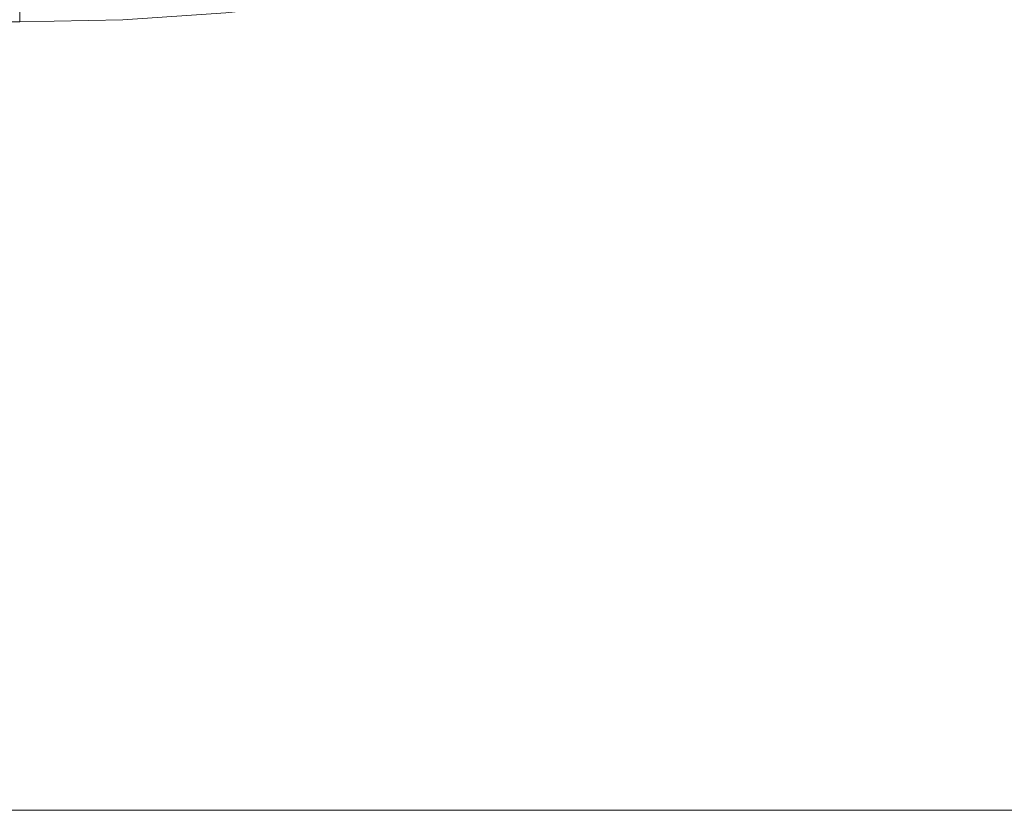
# Model space of a CAD drawing. Header units: centimetres. Extents: x -26 to 27.3, y -25.3 to -23.5.
# Tile 126 of 221: x 9.183 to 9.307, y -25.16 to -25.06. Entities that reach past the tile are written whole.
import ezdxf

# ---------------------------------------------------------------- set-up
doc = ezdxf.new("R2010")
doc.units = ezdxf.units.CM
doc.header["$LTSCALE"] = 2.54
doc.layers.add('Lucido design-1', color=7, linetype='Continuous')

# ---------------------------------------------------------------- blocks, each defined once
blk = doc.blocks.new('Gruppo-4-1')
at = {"color": 7, "linetype": 'Continuous', "lineweight": 9}
blk.add_3dface([(-25.91748, -23.55989, 1050.42206), (-25.91748, -25.15989, 1050.42206), (27.18252, -25.15989, 1050.42206), (27.18252, -23.55989, 1050.42206)], dxfattribs=at)
for points, invisible_edges in [([(9.29732, -25.03705, 1049.62206), (9.3093, -25.03178, 1049.62206), (27.18252, -25.15989, 1049.62206)], 10), ([(27.18252, -25.15989, 1049.62206), (9.28512, -25.0418, 1049.62206), (9.29732, -25.03705, 1049.62206)], 9), ([(9.27273, -25.046, 1049.62206), (9.28512, -25.0418, 1049.62206), (27.18252, -25.15989, 1049.62206)], 10), ([(27.18252, -25.15989, 1049.62206), (9.26016, -25.04967, 1049.62206), (9.27273, -25.046, 1049.62206)], 9), ([(27.18252, -25.15989, 1049.62206), (9.24745, -25.05278, 1049.62206), (9.26016, -25.04967, 1049.62206)], 9), ([(27.18252, -25.15989, 1049.62206), (9.23461, -25.05533, 1049.62206), (9.24745, -25.05278, 1049.62206)], 9), ([(9.1956, -25.0596, 1049.62206), (9.18252, -25.05989, 1049.62206), (9.18252, -25.05553, 1049.62215), (9.19541, -25.05525, 1049.62215)], 12), ([(9.22168, -25.05732, 1049.62206), (9.23461, -25.05533, 1049.62206), (27.18252, -25.15989, 1049.62206)], 10), ([(27.18252, -25.15989, 1049.62206), (9.20866, -25.05875, 1049.62206), (9.22168, -25.05732, 1049.62206)], 9), ([(27.18252, -25.15989, 1049.62206), (9.1956, -25.0596, 1049.62206), (9.20866, -25.05875, 1049.62206)], 9), ([(-7.91748, -25.05989, 1049.62206), (9.18252, -25.05989, 1049.62206), (27.18252, -25.15989, 1049.62206), (-25.91748, -25.15989, 1049.62206)], 10), ([(9.18252, -25.05989, 1049.62206), (9.1956, -25.0596, 1049.62206), (27.18252, -25.15989, 1049.62206)], 10), ([(27.18252, -25.1638, 1050.42198), (27.18252, -25.15989, 1050.42206), (-25.91748, -25.15989, 1050.42206), (-25.91748, -25.1638, 1050.42198)], 8), ([(-25.91748, -25.16186, 1049.62207), (-25.91748, -25.15989, 1049.62206), (27.18252, -25.15989, 1049.62206), (27.18252, -25.16186, 1049.62207)], 8)]:
    blk.add_3dface(points, dxfattribs=dict(at, invisible_edges=invisible_edges))

msp = doc.modelspace()

# ---------------------------------------------------------------- block references
at = {"layer": 'Lucido design-1', "color": 7}
msp.add_blockref('Gruppo-4-1', (0, 0), dxfattribs=at)

doc.saveas('drawing.dxf')
